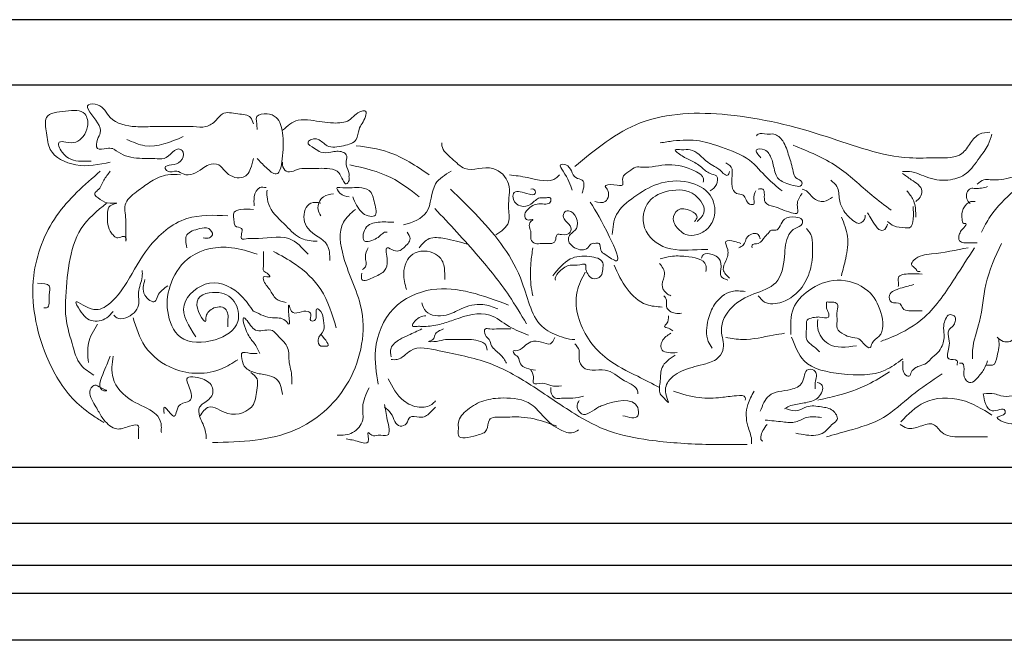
# Model space of a CAD drawing. Extents: x 0 to 286551, y -50 to 581131.
# Tile 143 of 207: x 175982 to 177036, y 560911 to 561575. Entities that reach past the tile are written whole.
import ezdxf

# ---------------------------------------------------------------- set-up
doc = ezdxf.new("R2010")
doc.units = 0
doc.header["$MEASUREMENT"] = 0
doc.layers.add('0.13', color=5, linetype='CONTINUOUS')
doc.layers.add('0.18', color=1, linetype='CONTINUOUS')
doc.layers.add('0.15 GRIJS', color=252, linetype='CONTINUOUS', lineweight=15)

msp = doc.modelspace()

# ---------------------------------------------------------------- linework, layer by layer
at = {"layer": '0.13'}
for points in [[(178463.6, 561505.2), (174323.6, 561505.2)], [(178416.4, 560990.8), (174323.6, 560990.8)], [(178433.6, 560960.7), (174323.6, 560960.7)], [(178433.6, 560910.7), (174323.6, 560910.7)]]:
    msp.add_lwpolyline(points, dxfattribs=at)
at = {"layer": '0.15 GRIJS'}
for points, knots in [([(176078.6, 561422.7), (176066.5, 561420.1), (176044, 561415.2), (176012.3, 561430.7), (176010.9, 561452.9), (176006.4, 561475), (176030.7, 561477.3), (176052.6, 561479.4), (176056.5, 561457.7), (176045, 561442.5), (176032.8, 561443.7), (176020.5, 561445.9), (176028.9, 561426.3), (176043.4, 561423.3), (176054.6, 561423.6), (176058.1, 561423.7)], [0, 0, 0, 0, 37.185044, 69.136825, 87.117892, 103.695293, 125.288591, 145.98239, 159.944672, 180.816534, 191.547256, 198.376106, 209.494738, 232.18322, 242.913941, 242.913941, 242.913941, 242.913941]), ([(176231.8, 561463.7), (176231.1, 561466.2), (176228.9, 561473.7), (176214.1, 561473.7), (176199.5, 561477.9), (176191.5, 561466.2), (176181.1, 561459), (176163.9, 561461.6), (176145, 561460.4), (176124.4, 561461), (176102.5, 561459.9), (176078, 561465), (176070.5, 561485.2), (176047, 561485.5), (176064.9, 561467.7), (176069.5, 561454.8), (176064.1, 561447.1), (176062.5, 561434.4), (176074.1, 561437.8), (176079.4, 561437.5), (176081.6, 561437.3)], [0, 0, 0, 0, 7.426924, 21.630443, 38.214259, 47.869753, 60.587604, 74.245017, 97.657394, 118.143657, 135.70294, 164.706245, 184.016688, 193.771942, 215.578491, 226.697048, 234.123972, 243.875487, 253.630741, 260.459303, 260.459303, 260.459303, 260.459303]), ([(176235.7, 561426.6), (176238.6, 561423.5), (176244.3, 561417.6), (176260.2, 561403.7), (176263.7, 561433.9), (176264.4, 561450.6), (176259.4, 561470.6), (176246.8, 561475.4), (176232.6, 561473.5), (176235.8, 561463.2), (176235.7, 561458.8), (176235.7, 561457.8)], [0, 0, 0, 0, 13.793369, 26.511116, 47.174944, 71.553636, 89.482479, 99.988667, 111.111012, 121.837737, 124.763172, 124.763172, 124.763172, 124.763172]), ([(176263, 561456.8), (176268.2, 561461.4), (176277, 561469.2), (176297.2, 561467.3), (176314.4, 561463.9), (176335.8, 561465.1), (176342.3, 561476.8), (176353.4, 561478.2), (176351.2, 561466.7), (176343.9, 561460.3), (176343.7, 561444.1), (176327.4, 561439.8), (176311.5, 561436.8), (176303.1, 561447.7), (176295, 561448), (176287.3, 561443.1), (176297.5, 561437.4), (176304.3, 561432.1), (176315.6, 561433.3), (176324.8, 561435.4), (176332.8, 561430.5), (176331.2, 561424.6), (176331, 561417.7), (176334.7, 561412.2), (176334, 561406.4), (176334.7, 561402.7), (176331.4, 561397.5), (176326.1, 561405.4), (176323.6, 561414.2), (176306.1, 561416.9), (176293.8, 561415.4), (176279.3, 561416.4), (176268.2, 561408), (176262.7, 561418.2), (176262.9, 561421.7), (176263, 561422.7)], [0, 0, 0, 0, 19.750479, 33.407891, 57.970855, 74.810722, 91.592169, 95.494328, 101.345198, 116.610016, 127.728573, 142.99685, 160.556421, 172.462736, 179.291298, 184.168287, 193.823781, 201.687799, 212.41852, 225.100464, 229.977222, 236.803303, 240.703948, 250.884998, 254.785643, 257.711078, 262.587453, 266.725328, 279.441131, 290.563476, 313.975854, 317.878012, 334.718163, 342.580561, 345.505997, 345.505997, 345.505997, 345.505997]), ([(177020.4, 561454.7), (177016.4, 561454.5), (177007.8, 561454.1), (176999.2, 561443), (176989.2, 561426.8), (176962.2, 561427.7), (176914.2, 561425.2), (176839.7, 561454), (176746.1, 561477.3), (176644.9, 561475.2), (176598, 561436.3), (176575.8, 561417.9)], [0, 0, 0, 0, 11.542918, 24.779048, 39.501429, 65.995542, 96.08537, 187.875314, 296.082834, 390.097909, 474.469119, 474.469119, 474.469119, 474.469119]), ([(176096.2, 561447.1), (176102.7, 561444.2), (176122.3, 561435.3), (176142.9, 561444.1), (176156.7, 561450)], [0, 0, 0, 0, 20.670153, 62.786571, 62.786571, 62.786571, 62.786571]), ([(176797.8, 561391.9), (176792.3, 561396.3), (176779.9, 561406.4), (176763, 561428.3), (176735.6, 561437.7), (176708.6, 561447.2), (176685.9, 561446.2), (176672, 561444.1), (176667.4, 561443.3)], [0, 0, 0, 0, 21.320193, 47.792728, 80.995352, 105.334344, 133.41826, 147.602672, 147.602672, 147.602672, 147.602672]), ([(176775, 561427.3), (176772, 561430.8), (176766.4, 561437.5), (176779.2, 561437.1), (176785.5, 561430.5), (176788.8, 561419.6), (176791.3, 561404.3), (176803.6, 561399.6), (176819.2, 561394.5), (176819.4, 561403.7), (176811.1, 561404.5), (176809.4, 561416.4), (176805, 561429.2), (176800.9, 561444.1), (176790.8, 561454), (176781.2, 561451.8), (176773.7, 561454.7), (176771, 561451.4), (176770.4, 561450.7)], [0, 0, 0, 0, 9.869615, 18.562187, 24.725838, 37.635508, 52.431838, 66.199015, 80.240973, 82.246208, 90.407222, 97.606632, 114.9598, 132.339304, 144.242585, 151.597883, 160.959092, 163.795264, 163.795264, 163.795264, 163.795264]), ([(177022.4, 561452.7), (177021.3, 561448.8), (177018.6, 561439.4), (177007.8, 561426.2), (176997.5, 561409.6), (176976.6, 561402), (176955, 561404.2), (176939.1, 561413.2), (176929.3, 561412.7), (176926.8, 561412.6)], [0, 0, 0, 0, 12.05017, 28.922028, 50.748424, 68.751949, 92.240849, 114.020242, 121.37554, 121.37554, 121.37554, 121.37554]), ([(176082.5, 561436.4), (176085.7, 561434.2), (176095.5, 561427.6), (176109.1, 561426.6), (176120.6, 561426.6), (176127.4, 561426.9), (176140, 561423.8), (176149.2, 561441.1), (176158.9, 561432), (176154.1, 561421.8), (176146.2, 561420), (176134.9, 561418.4), (176141.4, 561410.2), (176149.4, 561414.9), (176157.4, 561408.5), (176168.1, 561409), (176176.2, 561415.3), (176184.4, 561420.8), (176195.5, 561421.6), (176202.6, 561409.7), (176215.2, 561403.7), (176225.9, 561408.7), (176229.5, 561416.9), (176231, 561423), (176231.8, 561426.6)], [0, 0, 0, 0, 11.375309, 35.110682, 39.012841, 45.841403, 55.596657, 75.682238, 79.820113, 90.001267, 100.507455, 107.936544, 112.81292, 122.568173, 129.996998, 140.727719, 152.103028, 159.967295, 170.698017, 180.35317, 199.192859, 205.736321, 213.599031, 224.717588, 224.717588, 224.717588, 224.717588]), ([(176420.1, 561409.1), (176406, 561418.6), (176382.1, 561434.8), (176353.7, 561438.7), (176342, 561440.3)], [0, 0, 0, 0, 50.213655, 85.032385, 85.032385, 85.032385, 85.032385]), ([(176491.3, 561344.7), (176497.2, 561348.7), (176508.2, 561356.2), (176503, 561377.9), (176509.7, 561399.4), (176487.4, 561423), (176460.1, 561409.5), (176445.2, 561427), (176433.3, 561435.3), (176433.7, 561442.2), (176433.7, 561443.2)], [0, 0, 0, 0, 19.310581, 35.887982, 60.266673, 83.715195, 113.956422, 131.322578, 148.687041, 151.612476, 151.612476, 151.612476, 151.612476]), ([(176720.9, 561391.9), (176723.5, 561393.7), (176728.6, 561397.3), (176729.8, 561409.1), (176718.7, 561410.1), (176711.5, 561418), (176700.7, 561424.8), (176692.1, 561427.8), (176679.3, 561437.4), (176691.9, 561435.4), (176703.7, 561437.9), (176714.3, 561424.7), (176724.4, 561418.4), (176731, 561415.4), (176733.8, 561410.9), (176740.1, 561407), (176741.1, 561410.8), (176741.6, 561412.6)], [0, 0, 0, 0, 9.454476, 18.811981, 26.013381, 37.515899, 51.05363, 61.51921, 71.457826, 78.144486, 87.505984, 110.51102, 119.228414, 124.618628, 131.236795, 136.328982, 140.813127, 140.813127, 140.813127, 140.813127]), ([(176809.8, 561440.7), (176826.1, 561434.1), (176857.4, 561421.4), (176887.9, 561391.3), (176907.8, 561376.4), (176914.8, 561371.1)], [0, 0, 0, 0, 52.031617, 100.482415, 126.692969, 126.692969, 126.692969, 126.692969]), ([(177116.2, 561431.9), (177103.7, 561427.1), (177078.5, 561417.5), (177046.7, 561393.6), (177023, 561370.5), (177014.2, 561353.4), (177011.3, 561347.7)], [0, 0, 0, 0, 40.12262, 80.381898, 118.698008, 137.851645, 137.851645, 137.851645, 137.851645]), ([(176409.3, 561385.6), (176399.6, 561393.2), (176377.6, 561410.2), (176350.4, 561416.4), (176335.2, 561419.8)], [0, 0, 0, 0, 36.522353, 82.494809, 82.494809, 82.494809, 82.494809]), ([(176573.2, 561392.5), (176571.1, 561398.6), (176568.3, 561406.7), (176557.7, 561420.9), (176572.8, 561420.2), (176572.1, 561405.6), (176587.9, 561403.9), (176585.5, 561395.2), (176583.9, 561389.5)], [0, 0, 0, 0, 22.682931, 30.109676, 35.962771, 53.327233, 60.756058, 74.408023, 74.408023, 74.408023, 74.408023]), ([(176597.2, 561380.5), (176601.4, 561379.5), (176610.7, 561377.3), (176613.9, 561391.3), (176605.9, 561398.4), (176618.5, 561399.5), (176629.4, 561395.6), (176625.3, 561407.9), (176634.2, 561412), (176640.3, 561418.3), (176655.6, 561415.9), (176676, 561422.9), (176698.4, 561416.6), (176710.3, 561410.1), (176714.2, 561405.7), (176713.8, 561402.9), (176713.5, 561401.2)], [0, 0, 0, 0, 11.367409, 24.885043, 28.22756, 37.801128, 47.162337, 54.514607, 63.96922, 72.686509, 79.37317, 107.584054, 136.452131, 145.16942, 148.511936, 153.190689, 153.190689, 153.190689, 153.190689]), ([(176769.7, 561391.9), (176768.5, 561389), (176766.7, 561384.8), (176769.1, 561376.8), (176759, 561377.4), (176759.2, 561389), (176747.6, 561387.7), (176742.9, 561397.6), (176744.4, 561405), (176744.2, 561411.2), (176745.1, 561417.2), (176740.6, 561420), (176737.6, 561421.9)], [0, 0, 0, 0, 9.570338, 14.249091, 18.929551, 30.430609, 38.054346, 46.770316, 58.133056, 60.806768, 65.48552, 74.939996, 74.939996, 74.939996, 74.939996]), ([(176067.9, 561413), (176050.9, 561398.2), (176016.3, 561368.3), (175988.6, 561295.3), (176002.9, 561223), (176031.8, 561172.7), (176057.1, 561152.9), (176068.2, 561146), (176071.8, 561143.8)], [0, 0, 0, 0, 66.900827, 135.726046, 222.618891, 279.166652, 305.519743, 318.237594, 318.237594, 318.237594, 318.237594]), ([(176078.6, 561413), (176076.1, 561409.8), (176071, 561403.3), (176068.1, 561394.3), (176059.4, 561388.6), (176069.8, 561381.3), (176075.1, 561378.2), (176089.6, 561379.4), (176076.5, 561376.7), (176075.5, 561367.9), (176075.2, 561358.6), (176077.3, 561349.8), (176081.5, 561344.8), (176086.1, 561339.3), (176096.4, 561346.8), (176095.1, 561335.9), (176095.3, 561343.1), (176095.1, 561349.2), (176095.9, 561362.6), (176091.7, 561380.7), (176108.8, 561392.1), (176122.5, 561403.1), (176138.3, 561410.1), (176149.2, 561409.4), (176153.7, 561409.1)], [0, 0, 0, 0, 11.904676, 24.620325, 28.758403, 37.750293, 49.167906, 55.996756, 63.425845, 70.85277, 81.579301, 91.760454, 96.636985, 101.513973, 111.269227, 115.169677, 118.095112, 124.920998, 138.573159, 156.125769, 175.436213, 192.21766, 211.057279, 224.714691, 224.714691, 224.714691, 224.714691]), ([(176443.5, 561413), (176437, 561409.1), (176420.9, 561399.5), (176423.5, 561365.5), (176402.5, 561358.6), (176392.7, 561355.4)], [0, 0, 0, 0, 21.480203, 53.244827, 81.194017, 81.194017, 81.194017, 81.194017]), ([(176505.9, 561409.1), (176512.2, 561408.3), (176528.5, 561406.4), (176550.5, 561399.2), (176558.6, 561408), (176559.6, 561409.1)], [0, 0, 0, 0, 19.72861, 50.945306, 55.083384, 55.083384, 55.083384, 55.083384]), ([(176926.8, 561410.6), (176929.8, 561408.4), (176937, 561403), (176949.7, 561395.6), (176946.1, 561384.8), (176942.6, 561381.9), (176940.9, 561380.5)], [0, 0, 0, 0, 11.502518, 28.054304, 35.032984, 41.650947, 41.650947, 41.650947, 41.650947]), ([(177050.7, 561408.6), (177048.5, 561407.9), (177038.8, 561404.8), (177026.5, 561402.9), (177013, 561404.8), (177008.9, 561401.2), (177006.6, 561399.2)], [0, 0, 0, 0, 6.980859, 30.536239, 37.2229, 45.940188, 45.940188, 45.940188, 45.940188]), ([(176232.8, 561375.9), (176232.5, 561379), (176231.8, 561385.9), (176236.5, 561396.8), (176243, 561395.8), (176245.4, 561395.4)], [0, 0, 0, 0, 9.751321, 21.124717, 27.953279, 27.953279, 27.953279, 27.953279]), ([(176338.1, 561385.6), (176340.7, 561379.5), (176344.4, 561370.8), (176353.8, 561364.7), (176365.6, 561363.8), (176360.8, 561380.2), (176358.7, 561393.5), (176340.9, 561396.5), (176331.8, 561394.3), (176319.4, 561396.1), (176325.8, 561386.5), (176331, 561386), (176334.2, 561385.6)], [0, 0, 0, 0, 19.234739, 27.098854, 33.927704, 47.579864, 62.433761, 73.556105, 94.04208, 96.968771, 103.510805, 114.016994, 114.016994, 114.016994, 114.016994]), ([(176592.5, 561379.8), (176598.5, 561370.1), (176608.2, 561354.4), (176628.5, 561309.6), (176610.3, 561322.7), (176602.5, 561327.5), (176603.9, 561337.2), (176597.8, 561335.4), (176593, 561336.3), (176589.1, 561327.2), (176575.7, 561329), (176567.4, 561338.2), (176571.4, 561346.8), (176583.2, 561352), (176575.1, 561373.4), (176562.9, 561368.9), (176563.7, 561359.6), (176572, 561356.6), (176572.3, 561345.4), (176563.7, 561344.4), (176555.3, 561346.4), (176556.6, 561333.2), (176542.8, 561336.9), (176533.8, 561334.3), (176527.6, 561340.2), (176530.6, 561348.9), (176524.2, 561356.4), (176532.2, 561361.4), (176527.6, 561361), (176523.8, 561359.9), (176521.4, 561366.1), (176525.6, 561373), (176533.4, 561378.7), (176541.3, 561377.8), (176546, 561377.8), (176550.5, 561378.6), (176550.8, 561385.8), (176544.2, 561383.7), (176536.7, 561386.2), (176529.7, 561376.4), (176517.8, 561374), (176509.5, 561380.7), (176509.3, 561393.4), (176521.8, 561390), (176535.5, 561385.8), (176532.7, 561394.6), (176529.9, 561394), (176529, 561393.9)], [0, 0, 0, 0, 42.78684, 69.229596, 82.996773, 89.61494, 97.236122, 101.91687, 104.591419, 111.209586, 125.251256, 136.752314, 141.843112, 151.297588, 171.932986, 177.025174, 183.709161, 193.647479, 200.331467, 210.066965, 214.747714, 221.726394, 236.020598, 243.375895, 249.993859, 256.677846, 268.709063, 271.545372, 273.551284, 278.232032, 283.32283, 288.41345, 301.951181, 309.306479, 311.312678, 316.404601, 321.083354, 325.095177, 332.450475, 343.952993, 355.495911, 365.434527, 372.118515, 386.160473, 395.521682, 400.612301, 403.28685, 403.28685, 403.28685, 403.28685]), ([(176704.2, 561359.1), (176705.4, 561360.7), (176709, 561365.1), (176698.5, 561372.4), (176685.9, 561374.4), (176678.9, 561360.2), (176686.6, 561350.7), (176695.5, 561343.5), (176707.7, 561344.2), (176719.8, 561351.4), (176728.2, 561367.3), (176722.8, 561391.1), (176695.9, 561404.5), (176664.9, 561401.9), (176640, 561386.3), (176618.3, 561369.3), (176616.6, 561352.6), (176615.9, 561345.1)], [0, 0, 0, 0, 5.389411, 14.843684, 28.901544, 39.36462, 53.129125, 61.290139, 73.325897, 86.512772, 102.359613, 124.254517, 151.544263, 184.369944, 213.398262, 239.870863, 261.765705, 261.765705, 261.765705, 261.765705]), ([(176819.2, 561389.2), (176817.2, 561386.3), (176813.8, 561381.4), (176814.2, 561374.4), (176815.7, 561366.6), (176801.3, 561369.7), (176793.6, 561374.8), (176775.5, 561377.8), (176781.4, 561395.1), (176774.2, 561394.1), (176772.4, 561393.9)], [0, 0, 0, 0, 9.869752, 17.222216, 21.900968, 28.587629, 48.467383, 58.932792, 73.22159, 77.902338, 77.902338, 77.902338, 77.902338]), ([(176886.7, 561365.8), (176886.8, 561365.1), (176887, 561361.3), (176881.3, 561355.3), (176871.9, 561361.2), (176863.8, 561369), (176858.2, 561382.6), (176859.1, 561396.1), (176852.5, 561401.2), (176849.9, 561403.2)], [0, 0, 0, 0, 2.005235, 11.459711, 16.551822, 32.624399, 45.534069, 59.823057, 69.277533, 69.277533, 69.277533, 69.277533]), ([(177017.9, 561396.5), (177013.6, 561395.3), (177007.7, 561393.7), (177000.2, 561395.2), (176994.6, 561390.7), (176994.8, 561382.4), (176998.5, 561379.1), (176999.2, 561378.5)], [0, 0, 0, 0, 13.52282, 18.203569, 21.546349, 33.577566, 36.413738, 36.413738, 36.413738, 36.413738]), ([(176300.1, 561337.9), (176294.3, 561338.2), (176281, 561339.1), (176265.9, 561356.3), (176250.3, 561369.3), (176246.1, 561384.2), (176246.3, 561390.2), (176246.4, 561392.5)], [0, 0, 0, 0, 16.839867, 38.320292, 65.295814, 76.414446, 83.240527, 83.240527, 83.240527, 83.240527]), ([(176304, 561365.2), (176302.7, 561367.4), (176298.9, 561373.9), (176304.8, 561387.2), (176313.8, 561388.2), (176317.6, 561388.6)], [0, 0, 0, 0, 7.427038, 22.280821, 33.403444, 33.403444, 33.403444, 33.403444]), ([(176442.7, 561393.9), (176452.9, 561384), (176483.3, 561354.5), (176520.8, 561307.2), (176530.8, 561247.8), (176558.8, 561236.3), (176570.1, 561232.7), (176574.9, 561232.8), (176575.8, 561232.8)], [0, 0, 0, 0, 42.544837, 126.90349, 181.018918, 201.949906, 213.627197, 216.302034, 216.302034, 216.302034, 216.302034]), ([(176706.8, 561359.1), (176710, 561362), (176718.8, 561370.1), (176704, 561393.3), (176677.9, 561394.1), (176651, 561382.8), (176645.5, 561349), (176675.3, 561325.4), (176701.3, 561329.2), (176716, 561329), (176718.2, 561329)], [0, 0, 0, 0, 11.902392, 32.82824, 61.298974, 85.526207, 113.986659, 145.691321, 183.190099, 189.87676, 189.87676, 189.87676, 189.87676]), ([(176851.9, 561385.2), (176848.9, 561383.1), (176842.5, 561378.5), (176830.6, 561383.2), (176825.8, 561391.6), (176820.8, 561393.3), (176819.2, 561393.9)], [0, 0, 0, 0, 10.465322, 22.519444, 32.919199, 38.01131, 38.01131, 38.01131, 38.01131]), ([(176931.5, 561391.9), (176934, 561388.9), (176939.7, 561382.2), (176941, 561371.6), (176940.9, 561365.3), (176940.9, 561363.8)], [0, 0, 0, 0, 11.501216, 25.790258, 30.46901, 30.46901, 30.46901, 30.46901]), ([(176074.7, 561378.8), (176064.5, 561370.5), (176043.9, 561353.7), (176033.3, 561313.6), (176031, 561282.8), (176030.2, 561253.6), (176037.2, 561231.2), (176043.7, 561205.6), (176056, 561197.7), (176061.1, 561194.5)], [0, 0, 0, 0, 38.621431, 77.78695, 118.928487, 132.580453, 164.523447, 189.878682, 207.244958, 207.244958, 207.244958, 207.244958]), ([(176313.7, 561317.4), (176313.6, 561323.4), (176313.2, 561339.2), (176287.8, 561346.6), (176283.9, 561368.7), (176293.1, 561380.8), (176300.1, 561379.5), (176304, 561378.8)], [0, 0, 0, 0, 16.833768, 43.810968, 64.497055, 73.488945, 84.219666, 84.219666, 84.219666, 84.219666]), ([(176426, 561373.1), (176441.8, 561356.2), (176469.8, 561326.3), (176503.1, 561285.1), (176518.2, 561259.6), (176524.3, 561249.5)], [0, 0, 0, 0, 69.567741, 122.922413, 158.35138, 158.35138, 158.35138, 158.35138]), ([(176938.2, 561375.1), (176938.4, 561371), (176938.9, 561363.7), (176936.6, 561351.4), (176926.7, 561352.9), (176918.3, 561352.8), (176912.9, 561357.3), (176910.8, 561359.1)], [0, 0, 0, 0, 13.367975, 23.549393, 28.230141, 40.431799, 48.592813, 48.592813, 48.592813, 48.592813]), ([(177004.6, 561380.5), (177003, 561380.6), (176997.9, 561381.2), (176993.1, 561375.3), (176989.8, 561368.4), (176990.5, 561363.2), (176990.9, 561356.4), (176996.4, 561357.8), (176992.9, 561352.4), (176989.9, 561350.1), (176987.3, 561345.4), (176986.1, 561338), (176994.2, 561335.6), (177000.3, 561336.5), (177005, 561336.4), (177006.6, 561336.4)], [0, 0, 0, 0, 4.680749, 14.619152, 19.709885, 27.062349, 32.153082, 34.158993, 39.249613, 42.086126, 47.475537, 54.827807, 59.919994, 69.281204, 73.961664, 73.961664, 73.961664, 73.961664]), ([(176204.5, 561365.2), (176189.4, 561365.9), (176156.6, 561367.5), (176118.2, 561334.4), (176099.3, 561297.2), (176080.5, 561270.8), (176060.2, 561260.6), (176037.8, 561278.2), (176047.3, 561261.7), (176055.5, 561250.2), (176073.9, 561253.4), (176079.5, 561260.3), (176081.6, 561262.8)], [0, 0, 0, 0, 43.996009, 95.49772, 139.329889, 171.173189, 189.160742, 207.094388, 213.636292, 232.946939, 249.78709, 259.44238, 259.44238, 259.44238, 259.44238]), ([(176341, 561372), (176336.1, 561367.8), (176321.5, 561355.1), (176328.3, 561310.7), (176357.5, 561259.5), (176339.9, 561181.1), (176274.4, 561124.8), (176218.7, 561123.2), (176187.9, 561122.4)], [0, 0, 0, 0, 18.633319, 55.688766, 117.36476, 198.073737, 270.651176, 360.467557, 360.467557, 360.467557, 360.467557]), ([(176290.3, 561324.2), (176284, 561331.1), (176268.9, 561347.7), (176241.8, 561339.6), (176226.5, 561341.3), (176215.2, 561338.4), (176223.6, 561353.7), (176211.5, 561352.6), (176211.4, 561360.8), (176208.5, 561369.6), (176220.7, 561373), (176227.4, 561372.4), (176231.8, 561372)], [0, 0, 0, 0, 26.353213, 63.423291, 70.251853, 77.080415, 87.806946, 95.236035, 99.256802, 109.983333, 117.412422, 131.069547, 131.069547, 131.069547, 131.069547]), ([(176683.4, 561216.1), (176677.6, 561212.1), (176667.4, 561205.3), (176668.2, 561189), (176665, 561175.8), (176671.2, 561170.5), (176678.1, 561162.2), (176671.4, 561176.9), (176674.7, 561190), (176693.9, 561202.2), (176713.3, 561205.2), (176730, 561211.5), (176737.5, 561226.1), (176729.1, 561245.1), (176742.6, 561270), (176766.6, 561282), (176795.7, 561290.7), (176801.2, 561320), (176801.2, 561341.5), (176810.9, 561352.5), (176819.8, 561354.2), (176819.9, 561362.8), (176810.5, 561364.2), (176800, 561364.1), (176796.5, 561355.1), (176792.2, 561348.6), (176785.3, 561351), (176782.7, 561345.7), (176777.7, 561341.6), (176775.1, 561334.3), (176765.1, 561335.6), (176765.5, 561332), (176765.7, 561331)], [0, 0, 0, 0, 19.387399, 33.566497, 47.602949, 53.76637, 60.384537, 67.363113, 83.52957, 104.125486, 128.464478, 144.314537, 154.777612, 173.600007, 201.426799, 228.716545, 255.031149, 284.623809, 308.481576, 317.936052, 326.653341, 331.332093, 338.533493, 350.73515, 359.45112, 366.069287, 370.749748, 377.367915, 380.204224, 390.604182, 397.585041, 400.258559, 400.258559, 400.258559, 400.258559]), ([(176861.3, 561363.8), (176864.2, 561357), (176870.2, 561342.8), (176866.6, 561320.8), (176862.9, 561307.1), (176861.3, 561301)], [0, 0, 0, 0, 21.772644, 45.252635, 64.544298, 64.544298, 64.544298, 64.544298]), ([(176910.8, 561356.4), (176909.7, 561353.4), (176908.3, 561349.5), (176900.8, 561349.6), (176896.8, 561356.5), (176892.6, 561362.8), (176890.3, 561366.9), (176889.4, 561368.5)], [0, 0, 0, 0, 8.159969, 10.834518, 20.288994, 29.004964, 34.394207, 34.394207, 34.394207, 34.394207]), ([(176160.6, 561331), (176159.6, 561336.2), (176157.5, 561347), (176172.6, 561351.1), (176183.6, 561353.9), (176189.8, 561345.5), (176184.2, 561340.5), (176180.5, 561341.3), (176178.1, 561341.8)], [0, 0, 0, 0, 13.651966, 28.920243, 38.675496, 46.538064, 50.675939, 57.504789, 57.504789, 57.504789, 57.504789]), ([(176382, 561358.3), (176376.5, 561358.6), (176366, 561359.1), (176350.2, 561355.7), (176347.6, 561337.2), (176359.2, 561338.2), (176365.9, 561341.7), (176371.5, 561348), (176374.2, 561347.7), (176375.2, 561347.6)], [0, 0, 0, 0, 16.584103, 31.852123, 45.504089, 48.430492, 63.698682, 68.575671, 71.502074, 71.502074, 71.502074, 71.502074]), ([(176347.9, 561303.7), (176347.5, 561301), (176346.2, 561292.6), (176362.4, 561300.3), (176373.1, 561305.2), (176376.7, 561316.9), (176371.4, 561335), (176381.9, 561327.2), (176388.6, 561327.2), (176394.4, 561332.6), (176401.9, 561339.3), (176398.1, 561345.3), (176396.6, 561347.6)], [0, 0, 0, 0, 6.82608, 20.793295, 33.511146, 44.629703, 58.281669, 65.710758, 72.53932, 77.416308, 89.320984, 96.74773, 96.74773, 96.74773, 96.74773]), ([(176409.3, 561331), (176412.6, 561335), (176419.6, 561343.6), (176440.1, 561340.5), (176453.2, 561337), (176461, 561334.9)], [0, 0, 0, 0, 14.49967, 31.083773, 56.16392, 56.16392, 56.16392, 56.16392]), ([(176774.4, 561340.4), (176773.9, 561342.2), (176772.5, 561348.1), (176758.4, 561344.9), (176758.6, 561333.9), (176753.4, 561331.8), (176751.6, 561331)], [0, 0, 0, 0, 5.090798, 16.633716, 27.096662, 32.487126, 32.487126, 32.487126, 32.487126]), ([(176772.4, 561279.6), (176774.4, 561277), (176780.5, 561269.4), (176801.8, 561272), (176820, 561286.6), (176830, 561309.7), (176830.9, 561329), (176830.1, 561344.3), (176825.6, 561349.6), (176823.9, 561351.8)], [0, 0, 0, 0, 9.454476, 28.176895, 54.919712, 77.65666, 101.136651, 113.33394, 121.493744, 121.493744, 121.493744, 121.493744]), ([(176235.7, 561324.2), (176226.8, 561327.1), (176203.6, 561334.5), (176164.3, 561327.9), (176141.8, 561295.5), (176137, 561263.4), (176151.4, 561228.1), (176189.6, 561228.6), (176219.6, 561246.6), (176213.8, 561276.1), (176192.7, 561286.7), (176161.1, 561277.7), (176181.9, 561246.3), (176180.5, 561259.5), (176187.2, 561267.5), (176201.1, 561269), (176205.1, 561259.7), (176204.3, 561253), (176204.4, 561248.5), (176204.5, 561246.2)], [0, 0, 0, 0, 28.154561, 73.123204, 107.25809, 138.705705, 169.235039, 206.420083, 237.647341, 259.452594, 281.264332, 305.882549, 325.117289, 328.042724, 339.9474, 353.604812, 360.146846, 366.972926, 373.799006, 373.799006, 373.799006, 373.799006]), ([(176354.7, 561331), (176353.2, 561327.9), (176350.2, 561321.5), (176354.1, 561311.8), (176350, 561308.5), (176348.8, 561307.6)], [0, 0, 0, 0, 10.180967, 20.907692, 25.045771, 25.045771, 25.045771, 25.045771]), ([(176531, 561331), (176530.2, 561325.7), (176528.4, 561312.7), (176528, 561295.2), (176530.2, 561283.6), (176531, 561279.6)], [0, 0, 0, 0, 16.166614, 39.56057, 51.758051, 51.758051, 51.758051, 51.758051]), ([(176753.6, 561335.7), (176751.6, 561336.4), (176746.9, 561338), (176734.2, 561340.1), (176741.8, 561327.1), (176738.2, 561318), (176732.7, 561306.7), (176738.5, 561301.2), (176741.6, 561298.3)], [0, 0, 0, 0, 6.980859, 16.342356, 25.260172, 37.457508, 47.189915, 58.690972, 58.690972, 58.690972, 58.690972]), ([(177003.9, 561331), (176997, 561320.4), (176980.5, 561294.8), (176956.1, 561257), (176924.4, 561238.5), (176907.6, 561232.3), (176903.6, 561230.8)], [0, 0, 0, 0, 38.196937, 91.551432, 132.373714, 145.287161, 145.287161, 145.287161, 145.287161]), ([(176997.2, 561331), (176984.1, 561328.4), (176964.5, 561324.6), (176942.8, 561322.9), (176934.3, 561312.1), (176941, 561309.8), (176942.5, 561305.1), (176944.7, 561305.4), (176945.7, 561305.6)], [0, 0, 0, 0, 40.013248, 59.893003, 65.282557, 71.900724, 75.243085, 77.917634, 77.917634, 77.917634, 77.917634]), ([(177032.7, 561335.7), (177026, 561321.3), (177013.7, 561294.6), (177012, 561254.5), (177001.3, 561228.9), (177001.8, 561215.2), (177001.9, 561212)], [0, 0, 0, 0, 47.175433, 87.173951, 118.788105, 128.14561, 128.14561, 128.14561, 128.14561]), ([(176266.9, 561272.5), (176262.9, 561273.3), (176254.8, 561274.9), (176249.8, 561287.3), (176243.1, 561292.7), (176241.5, 561302.1), (176252.2, 561297.5), (176246.4, 561304.6), (176241.7, 561305.8), (176243.3, 561314.4), (176242.5, 561320.6), (176242.5, 561326.2), (176242.5, 561327.1)], [0, 0, 0, 0, 11.41768, 23.322356, 36.038159, 38.963594, 45.792444, 50.668975, 55.545963, 59.446414, 73.09838, 76.023815, 76.023815, 76.023815, 76.023815]), ([(176320.6, 561245.2), (176316.2, 561259.6), (176308.1, 561286.4), (176280.5, 561312.6), (176261.2, 561322.9), (176253.2, 561327.1)], [0, 0, 0, 0, 44.186247, 82.807541, 109.909489, 109.909489, 109.909489, 109.909489]), ([(176395.7, 561286.2), (176394.1, 561291.9), (176390.5, 561304.9), (176399.6, 561329), (176423.7, 561328.4), (176435.6, 561316.8), (176436.8, 561306), (176436.7, 561299.2), (176436.6, 561296.9)], [0, 0, 0, 0, 17.794887, 40.477642, 64.865775, 74.520928, 88.48308, 95.30916, 95.30916, 95.30916, 95.30916]), ([(176552.4, 561301), (176558.1, 561308.1), (176568.4, 561321.1), (176589, 561323.1), (176607.4, 561318.6), (176605.8, 561307.7), (176605, 561299.4), (176594.6, 561296.2), (176589.4, 561303), (176587.4, 561307.9), (176588.6, 561315.2), (176578.3, 561311.2), (176569.3, 561313.6), (176560.6, 561307), (176554.8, 561300.6), (176555, 561297), (176555.1, 561296.3)], [0, 0, 0, 0, 26.004237, 46.904556, 62.456156, 69.80862, 76.787196, 86.522695, 93.140862, 100.119355, 102.793067, 112.154276, 119.509574, 132.696299, 141.412105, 143.417341, 143.417341, 143.417341, 143.417341]), ([(176667.4, 561319), (176671.2, 561320.1), (176680.3, 561322.6), (176696, 561322), (176717.6, 561318.6), (176716.5, 561308), (176716.2, 561305.6)], [0, 0, 0, 0, 11.677572, 27.725441, 51.079358, 57.76354, 57.76354, 57.76354, 57.76354]), ([(176711.5, 561319.7), (176712, 561321.2), (176713.7, 561326), (176723, 561324), (176732.5, 561320), (176732.9, 561309.6), (176730.8, 561299.6), (176736.4, 561297.5), (176739.6, 561296.3)], [0, 0, 0, 0, 4.484145, 13.845642, 22.222995, 34.420331, 41.104318, 49.821607, 49.821607, 49.821607, 49.821607]), ([(176617.9, 561312.3), (176622, 561303.6), (176629.7, 561286.8), (176648.9, 561269), (176663.7, 561267.9), (176669.4, 561267.5)], [0, 0, 0, 0, 29.022498, 55.647649, 72.576628, 72.576628, 72.576628, 72.576628]), ([(176666.7, 561314.3), (176669.4, 561310.6), (176674.7, 561303.4), (176667.2, 561292.1), (176672.3, 561282.6), (176677.1, 561280.3), (176678.8, 561279.6)], [0, 0, 0, 0, 12.558972, 24.232236, 34.695182, 40.085742, 40.085742, 40.085742, 40.085742]), ([(176082.5, 561258.9), (176083.4, 561257.8), (176086.5, 561254.1), (176099.2, 561255.7), (176111.5, 561267.2), (176107, 561284.7), (176113.3, 561296.4), (176112.9, 561304.4), (176112.8, 561306.7)], [0, 0, 0, 0, 4.138078, 13.893332, 33.203775, 46.855935, 63.88641, 70.71249, 70.71249, 70.71249, 70.71249]), ([(176587.1, 561305), (176583.6, 561298.2), (176575.4, 561282.4), (176579.3, 561245.9), (176604.9, 561211.8), (176640, 561195.2), (176658.9, 561185.4), (176666.7, 561181.3)], [0, 0, 0, 0, 22.469922, 52.614874, 104.369865, 142.102749, 168.417353, 168.417353, 168.417353, 168.417353]), ([(176947.7, 561302.9), (176943.7, 561303), (176935.7, 561303.2), (176921.2, 561302.4), (176922.5, 561294.1), (176922.4, 561291.1), (176922.3, 561289.6)], [0, 0, 0, 0, 13.373321, 26.059877, 30.738824, 35.417577, 35.417577, 35.417577, 35.417577]), ([(176000.6, 561293), (176006.1, 561292.9), (176015.8, 561292.8), (176012.1, 561279.3), (176014.5, 561266.1), (176008.5, 561266.6), (176007.4, 561266.7)], [0, 0, 0, 0, 13.014707, 22.766028, 36.728309, 39.655001, 39.655001, 39.655001, 39.655001]), ([(176115.7, 561296.9), (176114, 561291.4), (176111.1, 561281.8), (176126.6, 561269.3), (176129.8, 561283.3), (176135.8, 561287.3), (176140.1, 561290.1)], [0, 0, 0, 0, 16.577401, 29.295253, 35.837286, 51.009855, 51.009855, 51.009855, 51.009855]), ([(176231.8, 561262.8), (176228, 561268.5), (176217.4, 561284.4), (176185.3, 561301.7), (176147.6, 561269.9), (176162.7, 561247), (176170.3, 561235.5)], [0, 0, 0, 0, 20.871862, 57.643415, 93.61316, 130.023178, 130.023178, 130.023178, 130.023178]), ([(176807.3, 561238.1), (176806.9, 561247.9), (176806.1, 561266.3), (176827.3, 561288.3), (176856.8, 561300.6), (176890.7, 561289), (176905, 561263.9), (176907.8, 561237.4), (176894.1, 561231.6), (176892.6, 561221), (176884.6, 561228.5), (176880.2, 561234.9), (176871.2, 561234.7), (176863.5, 561238.2), (176855.3, 561243.4), (176857.5, 561253.8), (176855.7, 561261.6), (176858.8, 561271.1), (176851.9, 561273.4), (176848.7, 561272.5), (176844.9, 561273.4), (176845.9, 561269.6), (176844.7, 561266), (176847.9, 561262), (176848.4, 561253.9), (176840.3, 561257), (176832.7, 561256.7), (176822.8, 561255.5), (176824.9, 561244.1), (176820.7, 561231.6), (176832.7, 561225), (176837.2, 561220.3), (176838.1, 561219.4)], [0, 0, 0, 0, 28.199826, 52.853432, 85.643598, 120.322356, 147.607203, 173.08548, 183.485438, 188.576058, 197.293347, 203.911514, 213.485082, 220.686482, 230.625098, 237.977562, 249.340302, 256.692766, 261.784954, 266.465414, 268.471326, 270.476561, 275.155508, 280.246128, 284.92488, 294.286089, 296.292289, 309.205468, 313.884415, 327.920867, 343.993306, 347.775164, 347.775164, 347.775164, 347.775164]), ([(176939, 561291.6), (176933.4, 561290.2), (176926.1, 561288.4), (176917.1, 561284.9), (176911.4, 561280.7), (176913.9, 561269.9), (176924.8, 561273.7), (176926.4, 561264.7), (176934.7, 561263), (176941.5, 561263.6), (176946.2, 561263.5), (176947.7, 561263.5)], [0, 0, 0, 0, 17.359204, 22.451127, 29.069431, 36.690501, 46.264069, 51.65348, 58.854808, 68.216017, 72.896766, 72.896766, 72.896766, 72.896766]), ([(176365.4, 561184.8), (176363.4, 561197.1), (176358.7, 561225.3), (176377.1, 561269.5), (176421.1, 561290.2), (176465.2, 561284.7), (176491.5, 561274.7), (176504.9, 561269.6)], [0, 0, 0, 0, 37.170822, 85.194236, 130.998723, 172.074978, 215.261575, 215.261575, 215.261575, 215.261575]), ([(176671.4, 561279.6), (176672.6, 561278.1), (176675.2, 561274.7), (176672.2, 561266), (176681.9, 561260), (176687.9, 561260.6), (176690.1, 561260.9)], [0, 0, 0, 0, 5.389243, 12.07323, 23.976632, 30.663292, 30.663292, 30.663292, 30.663292]), ([(176758.3, 561284.2), (176753.6, 561284.7), (176740.8, 561286.1), (176724.9, 561272.5), (176717.6, 561252.7), (176715.7, 561234.9), (176721.4, 561225.8), (176722.9, 561223.4)], [0, 0, 0, 0, 14.041958, 37.441764, 54.821268, 78.215224, 86.591128, 86.591128, 86.591128, 86.591128]), ([(176232.8, 561262.8), (176239.1, 561259.6), (176249.7, 561254.2), (176263.8, 561257), (176271.7, 561245.7), (176269.4, 561259.2), (176269.1, 561274.8), (176273.2, 561255.1), (176286.4, 561266.6), (176295, 561259.6), (176290.7, 561252.4), (176302.2, 561252.3), (176296.3, 561269.6), (176306.5, 561261.2), (176306.5, 561253.1), (176309.2, 561241.2), (176299, 561235.2), (176302.3, 561225), (176307.2, 561225.9), (176315.6, 561224.7), (176309.1, 561232.4), (176304, 561238.4)], [0, 0, 0, 0, 20.670153, 34.637368, 40.154784, 49.906299, 60.63283, 68.059689, 85.618972, 89.757051, 96.583131, 100.48529, 113.495628, 118.372617, 128.55377, 139.280301, 150.653549, 158.080408, 161.006811, 164.90897, 179.307908, 179.307908, 179.307908, 179.307908]), ([(176493.5, 561265.5), (176488.3, 561267.6), (176475.4, 561272.6), (176455.4, 561267.2), (176438, 561256.6), (176416.9, 561258.1), (176413.2, 561268.8), (176412, 561272.2)], [0, 0, 0, 0, 16.716006, 40.582278, 57.966536, 79.736387, 90.199333, 90.199333, 90.199333, 90.199333]), ([(177055.4, 561277.5), (177055.9, 561270.5), (177056.7, 561258.6), (177051.9, 561242.9), (177045.5, 561229.9), (177033.9, 561230), (177030, 561233.5), (177028, 561235.4)], [0, 0, 0, 0, 20.720439, 35.319036, 50.56313, 57.918427, 66.079441, 66.079441, 66.079441, 66.079441]), ([(176238.6, 561217.9), (176236.8, 561221.8), (176233.1, 561229.4), (176224.7, 561237.1), (176217.9, 561260.8), (176228.1, 561249.8), (176234, 561238), (176251.8, 561246.4), (176258.7, 561234.8), (176268, 561228.5), (176270, 561218.7), (176269.6, 561207.1), (176273.4, 561197.2), (176272.9, 561188), (176272.8, 561184.8)], [0, 0, 0, 0, 12.219849, 24.124366, 42.105495, 46.243573, 61.416142, 77.999958, 87.655451, 97.310604, 111.509489, 114.434924, 132.229858, 141.981179, 141.981179, 141.981179, 141.981179]), ([(176526.3, 561237.5), (176519.2, 561240.2), (176504.7, 561245.7), (176482, 561265.2), (176454.2, 561256.8), (176432.9, 561248.9), (176420.8, 561246.7), (176411.9, 561246.8), (176407.6, 561247), (176398.4, 561245.6), (176408.4, 561257.5), (176414.3, 561258), (176416.6, 561258.2)], [0, 0, 0, 0, 22.742616, 46.709797, 84.446094, 99.247017, 116.175996, 120.856457, 125.537205, 130.217954, 141.71917, 149.342907, 149.342907, 149.342907, 149.342907]), ([(176676.1, 561258.2), (176676.2, 561255.2), (176676.4, 561251.1), (176670.4, 561246.2), (176677.1, 561244.9), (176679.5, 561243.1), (176680.8, 561242.1)], [0, 0, 0, 0, 8.917815, 12.260332, 16.745555, 22.135865, 22.135865, 22.135865, 22.135865]), ([(176927, 561209.4), (176927, 561207.1), (176926.9, 561202.6), (176927.6, 561196.3), (176934.5, 561191.4), (176936.1, 561199.1), (176940.4, 561202.7), (176946.3, 561205.1), (176952.7, 561206.6), (176957.6, 561213.2), (176964.7, 561217.9), (176969.2, 561225.4), (176971.6, 561232.8), (176971.2, 561240.8), (176970.3, 561249), (176973.1, 561254.9), (176975.7, 561259.8), (176980.2, 561259.3), (176984.1, 561256.8), (176983.2, 561251.8), (176981.5, 561246.7), (176974.3, 561242.9), (176976.9, 561232.9), (176977.3, 561224.1), (176971.8, 561209.3), (176986.5, 561212.5), (176985.5, 561207.2), (176985.2, 561205.4)], [0, 0, 0, 0, 6.683988, 13.662481, 19.052945, 24.442188, 31.060355, 36.152278, 43.353678, 49.971844, 59.910461, 68.626431, 75.604924, 82.957388, 92.314893, 99.514122, 102.856639, 107.537387, 110.880168, 115.55892, 120.649718, 127.267885, 136.625584, 145.983089, 158.014306, 166.935448, 171.6142, 171.6142, 171.6142, 171.6142]), ([(176065, 561249.1), (176060.9, 561242.5), (176053, 561229.9), (176054.5, 561215.2), (176055.2, 561208.2)], [0, 0, 0, 0, 22.682755, 43.160801, 43.160801, 43.160801, 43.160801]), ([(176103, 561256), (176106.3, 561245.3), (176113.7, 561221.9), (176148.5, 561195.2), (176189.5, 561194.8), (176209.5, 561207.5), (176215.2, 561211.1)], [0, 0, 0, 0, 32.781799, 72.389913, 123.117115, 143.202697, 143.202697, 143.202697, 143.202697]), ([(176877.5, 561226.1), (176866.7, 561224.5), (176848.6, 561221.8), (176835, 561241.1), (176835.8, 561251), (176836.1, 561254.2)], [0, 0, 0, 0, 30.15657, 50.366494, 59.723999, 59.723999, 59.723999, 59.723999]), ([(176379.2, 561214.1), (176378.7, 561217.3), (176377.6, 561225.2), (176387.8, 561232.9), (176399.4, 561238.1), (176407.3, 561241.9), (176412, 561244.1)], [0, 0, 0, 0, 9.357699, 22.59417, 33.059492, 48.611092, 48.611092, 48.611092, 48.611092]), ([(176435.4, 561244.1), (176431.3, 561242.5), (176425.5, 561240.3), (176425.4, 561232.1), (176415.1, 561230.2), (176430.3, 561230.3), (176436.2, 561233.3), (176444.6, 561232.7), (176450.7, 561232.8), (176457.7, 561232.7), (176465.6, 561233.2), (176473.4, 561231.5), (176480.7, 561228.3), (176481.6, 561223.9), (176482.2, 561221.4)], [0, 0, 0, 0, 11.502753, 16.593372, 21.685295, 30.377867, 39.951435, 47.306733, 53.993393, 58.673854, 68.035063, 77.608913, 82.999223, 90.19856, 90.19856, 90.19856, 90.19856]), ([(176507.6, 561244.1), (176505.4, 561244.1), (176500.9, 561244.1), (176493.2, 561244.3), (176486.9, 561243.5), (176478.5, 561245.5), (176479.3, 561236.5), (176485.2, 561233.2), (176486.4, 561223.4), (176496.7, 561217.9), (176500.9, 561210.7), (176502.9, 561207.4)], [0, 0, 0, 0, 6.68666, 13.373321, 22.73453, 27.415279, 34.099266, 40.262687, 47.462097, 60.698227, 72.199443, 72.199443, 72.199443, 72.199443]), ([(176678.8, 561239.5), (176675, 561237.2), (176668.6, 561233.3), (176667.2, 561220.5), (176677.1, 561218.2), (176682.4, 561218.5), (176685.4, 561218.7)], [0, 0, 0, 0, 12.772425, 22.130124, 29.331452, 38.692661, 38.692661, 38.692661, 38.692661]), ([(176737.6, 561234.8), (176743.6, 561233.8), (176760.6, 561231.1), (176781.6, 561236.5), (176796.4, 561238.8), (176800.5, 561239.5)], [0, 0, 0, 0, 18.165065, 51.261819, 63.46376, 63.46376, 63.46376, 63.46376]), ([(176379.2, 561211.4), (176381.5, 561211.2), (176389.6, 561210.4), (176402.4, 561227.6), (176440.2, 561218), (176483.2, 561211), (176531.3, 561183.6), (176571.1, 561154.9), (176612.9, 561132.2), (176661.2, 561123.4), (176710.5, 561119.9), (176745.6, 561120.3), (176760.3, 561120.5)], [0, 0, 0, 0, 6.68666, 23.560993, 54.319458, 109.457543, 159.998171, 215.999737, 257.861198, 301.013859, 362.041781, 406.173278, 406.173278, 406.173278, 406.173278]), ([(176533.7, 561200), (176530.6, 561200.5), (176524.8, 561201.3), (176516.3, 561205.7), (176516.6, 561214.9), (176510.4, 561216.5), (176509.8, 561221.3), (176515.9, 561219.6), (176521, 561225.4), (176529.5, 561231.4), (176539.6, 561231.3), (176550.3, 561225.5), (176553.1, 561231.9), (176554.4, 561234.8)], [0, 0, 0, 0, 9.573568, 17.734694, 25.558317, 32.176621, 34.181856, 36.187768, 46.653348, 55.370637, 66.737758, 76.311326, 84.471295, 84.471295, 84.471295, 84.471295]), ([(176575.8, 561228.1), (176577.8, 561226), (176582.1, 561221.5), (176579.2, 561211.7), (176584, 561201.4), (176596, 561199.3), (176612.4, 561202.2), (176625.9, 561188.6), (176643.6, 561182.3), (176643.3, 561175.3), (176643.3, 561174.6)], [0, 0, 0, 0, 8.159804, 17.517309, 27.980384, 37.715936, 51.757894, 75.39658, 93.887623, 95.892858, 95.892858, 95.892858, 95.892858]), ([(176808, 561235.4), (176811.5, 561226), (176820.2, 561202.4), (176863.6, 561194.6), (176902.1, 561193.5), (176920.9, 561207.5), (176927, 561212)], [0, 0, 0, 0, 28.704784, 71.209022, 118.186855, 140.441723, 140.441723, 140.441723, 140.441723]), ([(177030, 561232.8), (177030.1, 561229.8), (177030.5, 561223.6), (177027.8, 561215.3), (177026.2, 561204.7), (177020.8, 561205.4), (177018.4, 561205.3), (177016.8, 561205.4), (177015.9, 561205.4)], [0, 0, 0, 0, 8.689223, 18.259501, 28.722402, 31.396951, 33.402863, 36.077412, 36.077412, 36.077412, 36.077412]), ([(176078.6, 561215), (176076.7, 561210.2), (176072.5, 561200.1), (176063.2, 561177.7), (176077.4, 561177.8), (176067.1, 561180.8), (176063.1, 561185.4), (176053.7, 561177.9), (176059.7, 561166.5), (176065.8, 561156.2), (176071.6, 561145.4), (176084.9, 561134.2), (176096.1, 561139.4), (176109.6, 561142.8), (176108.5, 561134), (176108.7, 561129.7), (176108.9, 561126.3)], [0, 0, 0, 0, 17.928734, 38.40678, 41.333471, 47.87719, 55.306014, 60.183002, 77.01677, 84.879481, 97.59513, 114.376577, 128.34351, 138.098763, 141.024198, 151.750729, 151.750729, 151.750729, 151.750729]), ([(176081.6, 561215), (176080.5, 561207), (176078.2, 561188), (176100, 561165.3), (176120.7, 561159.1), (176131.3, 561149.1), (176133.4, 561142.7), (176133.2, 561136.7), (176133.2, 561134.4), (176133.3, 561133.1)], [0, 0, 0, 0, 23.403481, 55.246632, 83.195822, 87.3339, 98.748244, 101.673679, 105.574129, 105.574129, 105.574129, 105.574129]), ([(176263, 561174), (176261.8, 561180.6), (176259.9, 561190.9), (176245.1, 561195.2), (176233.3, 561196.4), (176220.5, 561202.9), (176219.5, 561211.8), (176218.4, 561220.9), (176226.9, 561217.6), (176232.1, 561218), (176234.4, 561217.9), (176235.7, 561217.9)], [0, 0, 0, 0, 17.929023, 28.435139, 42.402354, 55.120205, 66.238762, 69.164197, 78.919451, 81.845854, 85.748013, 85.748013, 85.748013, 85.748013]), ([(177017.9, 561210), (177016.8, 561206.8), (177014.2, 561199.7), (177007.7, 561192.6), (177001.2, 561185.2), (176993, 561189.2), (176992.1, 561197.1), (176993.3, 561207.9), (176988.8, 561207.5), (176987.9, 561207.4)], [0, 0, 0, 0, 10.181531, 22.08377, 30.244896, 35.336819, 45.069226, 54.639564, 57.314113, 57.314113, 57.314113, 57.314113]), ([(176136.2, 561153.6), (176135.8, 561156.7), (176135, 561164.2), (176141.7, 561154.7), (176147.8, 561148.6), (176150, 561157.6), (176153, 561165.1), (176167.3, 561165.3), (176164.8, 561179.8), (176156.3, 561194.6), (176178.5, 561192.1), (176188.4, 561184.1), (176188.7, 561171), (176180.3, 561166.1), (176172.5, 561159.8), (176173.6, 561151), (176178.2, 561142), (176181.3, 561133.6), (176181.1, 561127.6), (176181.1, 561126.3)], [0, 0, 0, 0, 6.825886, 16.481039, 21.358027, 27.900061, 35.762602, 46.268791, 59.920757, 70.101993, 86.685809, 101.185479, 108.011559, 121.80479, 127.322002, 137.073323, 144.500248, 158.698945, 162.59959, 162.59959, 162.59959, 162.59959]), ([(176174.2, 561150.6), (176177.3, 561155), (176185.2, 561166.1), (176206, 561147.2), (176234.5, 561158.2), (176234.9, 561177.9), (176237.5, 561191.3), (176231.7, 561195.4), (176228.9, 561197.4)], [0, 0, 0, 0, 13.793231, 35.386468, 64.389436, 82.370565, 92.122081, 101.777233, 101.777233, 101.777233, 101.777233]), ([(176561.7, 561183.3), (176557.8, 561182.8), (176550.5, 561182), (176542.2, 561187.8), (176529.6, 561183), (176532.7, 561193.7), (176530.3, 561197.8), (176529, 561200)], [0, 0, 0, 0, 11.367409, 21.102961, 30.46417, 37.148158, 44.971781, 44.971781, 44.971781, 44.971781]), ([(176774.5, 561155.9), (176777, 561162.4), (176782.5, 561177.2), (176804, 561177.3), (176822.3, 561184.3), (176821.2, 561203.2), (176837.2, 561199), (176832.8, 561188.2), (176833.2, 561182.1), (176833.4, 561180)], [0, 0, 0, 0, 19.153777, 43.492716, 57.596451, 73.144229, 80.767915, 92.799326, 99.483314, 99.483314, 99.483314, 99.483314]), ([(176913, 561198), (176905.3, 561193.3), (176887.7, 561182.5), (176861.3, 561173.2), (176843, 561169.4), (176836.1, 561167.9)], [0, 0, 0, 0, 26.952013, 61.855516, 83.105649, 83.105649, 83.105649, 83.105649]), ([(176969.1, 561196), (176958, 561188.6), (176936.3, 561174.1), (176907.4, 561146.1), (176873.7, 561136.6), (176853.2, 561130.7), (176845.4, 561128.5)], [0, 0, 0, 0, 40.259166, 78.373258, 118.362479, 142.701418, 142.701418, 142.701418, 142.701418]), ([(176376.2, 561190.6), (176380.7, 561181.8), (176388.2, 561167.6), (176407.6, 561159), (176421.3, 561160.8), (176425.7, 561165.8), (176426.9, 561167.2)], [0, 0, 0, 0, 28.683714, 46.617433, 60.584648, 66.102064, 66.102064, 66.102064, 66.102064]), ([(176835.4, 561186.6), (176837.2, 561186.2), (176843.4, 561184.5), (176838.9, 561170), (176826.5, 561165.3), (176814.9, 561163.8), (176805.8, 561161.9), (176802.1, 561159.5), (176800.6, 561158.6)], [0, 0, 0, 0, 5.092111, 17.2894, 30.476374, 44.770578, 52.394315, 57.784529, 57.784529, 57.784529, 57.784529]), ([(176355.7, 561180.9), (176352.4, 561174.2), (176347, 561163.3), (176351.1, 561145.2), (176339, 561130.6), (176327.3, 561130.3), (176321.5, 561130.2)], [0, 0, 0, 0, 21.586561, 35.238527, 52.60299, 69.44314, 69.44314, 69.44314, 69.44314]), ([(176585.1, 561172), (176581.3, 561171), (176573.6, 561169.2), (176563.7, 561170.7), (176554.1, 561168.5), (176549.8, 561175.5), (176550.2, 561179.8), (176550.4, 561181.3)], [0, 0, 0, 0, 11.542918, 23.578676, 30.265336, 38.425306, 43.104058, 43.104058, 43.104058, 43.104058]), ([(176681.6, 561177.3), (176690.5, 561174.5), (176706.9, 561169.4), (176731.2, 561170), (176744.8, 561172.5), (176759.1, 561173.3), (176758.6, 561168.9), (176758.5, 561167.9)], [0, 0, 0, 0, 28.218033, 51.621201, 68.457547, 78.031115, 80.704827, 80.704827, 80.704827, 80.704827]), ([(176767.9, 561177.3), (176765.3, 561172.7), (176758.8, 561161.3), (176759, 561142.3), (176765.5, 561129.2), (176765.2, 561122.7), (176765.2, 561121.1)], [0, 0, 0, 0, 15.547778, 38.941735, 53.540252, 58.219199, 58.219199, 58.219199, 58.219199]), ([(177013.3, 561174.6), (177013.8, 561170.8), (177014.7, 561164), (177022.4, 561152.5), (177036.6, 561161.4), (177037.2, 561150.8), (177022.8, 561150.6), (177037, 561142.9), (177047.4, 561141.9), (177062, 561145.1), (177067, 561156.3), (177071.9, 561155.9), (177076.3, 561155.5), (177076.6, 561159.8), (177076.8, 561163.2)], [0, 0, 0, 0, 11.673329, 21.127602, 35.169559, 37.843271, 47.715025, 55.876039, 67.418674, 85.422199, 94.876471, 97.551308, 99.55722, 107.381026, 107.381026, 107.381026, 107.381026]), ([(177013.9, 561174.6), (177017.8, 561175), (177024, 561175.7), (177033.5, 561171.5), (177043.6, 561171.9), (177053.1, 561175.3), (177057, 561183), (177061.9, 561181.9), (177064.1, 561181.9), (177064.7, 561182)], [0, 0, 0, 0, 11.367409, 18.348212, 30.383971, 40.849292, 47.467459, 52.148208, 54.15412, 54.15412, 54.15412, 54.15412]), ([(176331.3, 561126.3), (176335.3, 561125.6), (176342.1, 561124.5), (176358.3, 561118.9), (176352.1, 561136.9), (176359.3, 561128.3), (176366, 561131.4), (176380.1, 561127), (176374.4, 561148.6), (176373, 561158.4), (176372.3, 561163.3)], [0, 0, 0, 0, 13.967215, 23.722468, 33.473983, 38.350972, 45.179534, 54.934787, 71.512188, 88.345906, 88.345906, 88.345906, 88.345906]), ([(176580, 561136), (176578.1, 561134.8), (176572.2, 561131.1), (176557, 561136.7), (176543.3, 561148.2), (176528, 561168.3), (176502.3, 561171.1), (176478.3, 561168.6), (176461.7, 561159.3), (176450.1, 561147.2), (176451.7, 561137.2), (176449.3, 561124.3), (176469.2, 561129.7), (176483.6, 561133.6), (176482, 561150.3), (176501.6, 561149.2), (176520.5, 561150.8), (176540.9, 561145.9), (176553.1, 561141.2), (176556.6, 561139.9)], [0, 0, 0, 0, 6.543719, 20.510652, 42.752835, 62.063482, 93.065534, 113.759333, 133.844663, 150.623851, 157.449931, 164.275817, 183.786324, 196.008478, 207.127035, 221.094249, 241.580224, 269.514653, 280.932333, 280.932333, 280.932333, 280.932333]), ([(176627.3, 561151.2), (176634.2, 561149.3), (176644.8, 561146.3), (176643.7, 561173.1), (176615.6, 561166.2), (176597.5, 561159.1), (176584.8, 561146.5), (176576.9, 561161.2), (176579.6, 561165.8), (176580.5, 561167.3)], [0, 0, 0, 0, 16.04787, 24.737092, 61.610343, 66.70253, 86.816824, 97.279726, 102.370345, 102.370345, 102.370345, 102.370345]), ([(176802.6, 561158.6), (176806.7, 561157.2), (176814.3, 561154.6), (176825.5, 561163), (176839.1, 561160.6), (176851.8, 561159.1), (176859.6, 561147.5), (176849.6, 561141.4), (176842.9, 561129.9), (176826.1, 561129.7), (176816.4, 561131.7), (176812.7, 561132.5)], [0, 0, 0, 0, 12.201941, 22.386052, 38.433922, 51.120267, 61.583342, 68.201509, 81.437776, 100.350118, 111.893035, 111.893035, 111.893035, 111.893035]), ([(176925, 561144.5), (176932.8, 561152.6), (176950, 561170.4), (176990.5, 561171.8), (177012.2, 561158.3), (177022.6, 561151.9)], [0, 0, 0, 0, 32.786551, 72.328073, 108.808669, 108.808669, 108.808669, 108.808669]), ([(176372.3, 561160.4), (176374.7, 561158.4), (176381.5, 561153.1), (176384.5, 561137.1), (176397.1, 561142), (176398.4, 561152.4), (176407.5, 561149.6), (176415.9, 561149.3), (176421.6, 561155.1), (176425.6, 561159.1), (176426.9, 561160.4)], [0, 0, 0, 0, 9.655153, 26.434499, 33.863323, 41.726034, 51.481287, 55.383446, 67.289761, 72.807039, 72.807039, 72.807039, 72.807039]), ([(176781.9, 561141.9), (176780.1, 561139.7), (176776.9, 561135.7), (176775.4, 561130.1), (176774.8, 561125.6), (176776.4, 561124.4), (176777.2, 561123.8)], [0, 0, 0, 0, 8.159804, 15.138298, 17.811815, 20.648124, 20.648124, 20.648124, 20.648124]), ([(176840.1, 561149.2), (176834.6, 561150), (176824.9, 561151.3), (176812.4, 561142.8), (176796.9, 561144.8), (176786.1, 561145.9), (176779.9, 561146.5)], [0, 0, 0, 0, 16.04787, 28.340498, 42.382168, 61.21195, 61.21195, 61.21195, 61.21195]), ([(176924.3, 561141.9), (176926.7, 561140.2), (176933.2, 561135.8), (176945.5, 561139.6), (176960.5, 561145.3), (176969.5, 561129.2), (176988, 561128.3), (177004.1, 561128.5), (177014.1, 561128.5), (177017.9, 561128.5)], [0, 0, 0, 0, 8.377512, 22.56164, 36.746024, 49.51866, 68.816838, 87.539257, 98.906666, 98.906666, 98.906666, 98.906666])]:
    msp.add_open_spline(points, degree=3, knots=knots, dxfattribs=at)
at = {"layer": '0.18'}
for points in [[(178313.6, 561575.2), (174323.6, 561575.2)], [(178384, 561095.6), (174323.6, 561095.6)], [(178384, 561035.6), (174323.6, 561035.6)]]:
    msp.add_lwpolyline(points, dxfattribs=at)

doc.saveas('drawing.dxf')
